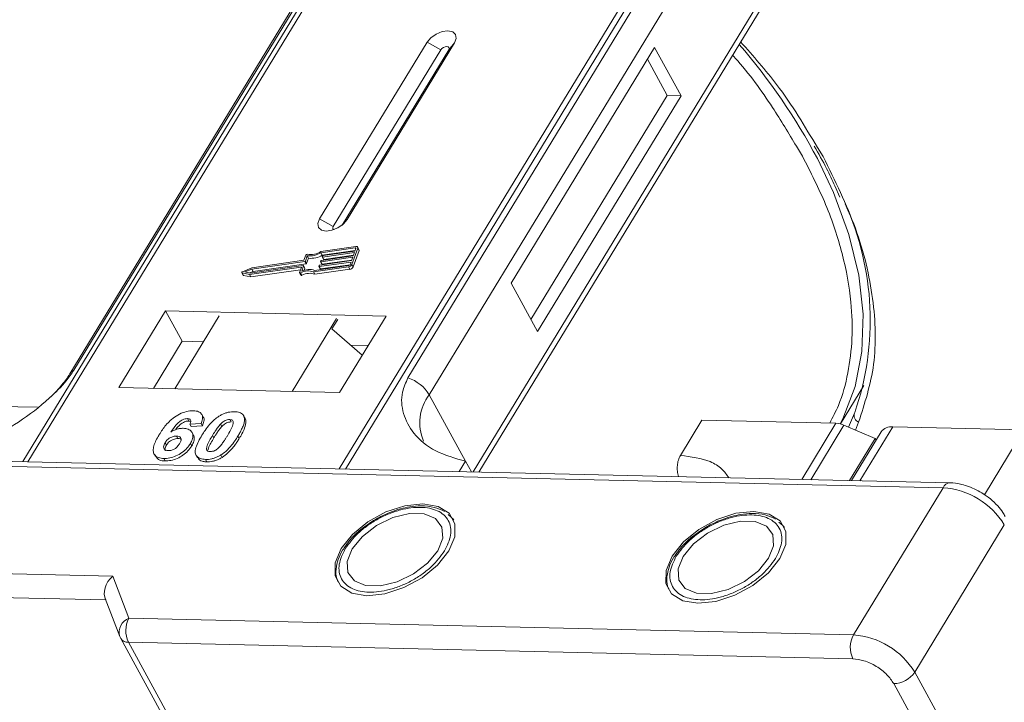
# Model space of a CAD drawing. Header units: millimetres. Extents: x -1004 to 529, y -22 to 1052.
# Tile 66 of 78: x 65 to 111, y 956 to 988. Entities that reach past the tile are written whole.
import ezdxf

# ---------------------------------------------------------------- set-up
doc = ezdxf.new("R2010")
doc.units = ezdxf.units.MM

msp = doc.modelspace()

# ---------------------------------------------------------------- linework, layer by layer
at = {"color": 7, "linetype": 'Continuous', "lineweight": 15}
for p, q in [((84.298, 999.179), (64.687, 966.951)), ((64.929, 966.945), (84.555, 999.198)), ((99.15, 998.864), (79.524, 966.61)), ((79.824, 966.603), (99.434, 998.832)), ((67.086, 971.239), (80.868, 993.888)), ((80.675, 993.72), (66.894, 971.071)), ((96.532, 993.529), (82.75, 970.879)), ((83.747, 970.09), (97.529, 992.739)), ((99.546, 989.051), (85.804, 966.466)), ((86.071, 966.46), (99.576, 988.655)), ((83.643, 986.616), (78.601, 978.33)), ((79.894, 978.3), (84.936, 986.587)), ((83.643, 986.616), (84.291, 986.265)), ((84.936, 986.587), (84.66, 986.257)), ((84.291, 986.265), (79.249, 977.979)), ((79.663, 978.045), (84.66, 986.257)), ((94.31, 986.371), (87.587, 975.323)), ((95.551, 984.102), (94.31, 986.371)), ((94.905, 984.117), (93.974, 985.819)), ((88.518, 973.621), (94.905, 984.117)), ((88.829, 973.054), (95.551, 984.102)), ((95.551, 984.102), (94.905, 984.117)), ((100.962, 981.739), (101.244, 981.281)), ((102.214, 981.258), (101.943, 981.679)), ((102.756, 979.878), (102.999, 979.352)), ((79.249, 977.979), (78.601, 978.33)), ((79.894, 978.3), (79.724, 978.097)), ((80.304, 977.04), (78.669, 976.808)), ((80.281, 976.976), (78.672, 976.748)), ((78.734, 976.634), (80.276, 976.853)), ((78.771, 976.61), (80.265, 976.823)), ((80.118, 976.196), (80.394, 976.962)), ((80.18, 976.082), (80.456, 976.848)), ((80.265, 976.823), (80.311, 976.95)), ((80.305, 976.933), (80.281, 976.976)), ((80.454, 976.898), (80.392, 977.011)), ((80.394, 976.962), (80.456, 976.848)), ((77.912, 976.337), (75.429, 975.984)), ((77.873, 976.392), (75.435, 976.046)), ((77.962, 976.639), (77.873, 976.392)), ((77.974, 976.224), (77.912, 976.337)), ((78.027, 976.603), (77.939, 976.356)), ((78.001, 976.242), (77.939, 976.356)), ((78.001, 976.242), (78.089, 976.489)), ((78.089, 976.489), (78.027, 976.603)), ((80.082, 976.312), (78.588, 976.1)), ((78.61, 976.164), (80.105, 976.376)), ((78.653, 976.336), (78.664, 976.368)), ((78.653, 976.328), (78.715, 976.214)), ((80.162, 976.535), (78.668, 976.323)), ((78.73, 976.21), (78.668, 976.323)), ((78.734, 976.634), (78.672, 976.748)), ((78.691, 976.387), (80.185, 976.599)), ((78.73, 976.21), (80.116, 976.406)), ((78.733, 976.56), (78.745, 976.591)), ((78.733, 976.551), (78.795, 976.438)), ((80.242, 976.759), (78.748, 976.547)), ((78.81, 976.433), (78.748, 976.547)), ((78.81, 976.433), (80.196, 976.63)), ((80.036, 976.184), (80.082, 976.312)), ((80.105, 976.376), (80.162, 976.535)), ((80.185, 976.599), (80.242, 976.759)), ((75.435, 976.046), (74.992, 975.859)), ((75.429, 975.984), (75.103, 975.847)), ((75.103, 975.847), (75.36, 975.793)), ((75.32, 975.727), (77.738, 976.07)), ((75.324, 975.801), (75.491, 975.871)), ((75.36, 975.793), (77.843, 976.145)), ((75.382, 975.613), (77.712, 975.944)), ((75.491, 975.871), (75.429, 975.984)), ((75.491, 975.871), (77.974, 976.224)), ((77.753, 976.057), (77.67, 975.826)), ((77.75, 976.048), (77.738, 976.07)), ((77.858, 976.132), (77.77, 975.886)), ((77.92, 976.027), (77.858, 976.141)), ((77.92, 976.019), (77.858, 976.132)), ((77.886, 975.925), (77.92, 976.019)), ((78.325, 975.85), (79.96, 976.083)), ((78.388, 975.737), (78.325, 975.85)), ((78.374, 975.918), (79.983, 976.146)), ((78.388, 975.737), (80.022, 975.969)), ((78.573, 976.113), (78.584, 976.145)), ((78.573, 976.104), (78.635, 975.991)), ((78.65, 975.986), (78.588, 976.1)), ((78.65, 975.986), (80.035, 976.183)), ((79.96, 976.083), (80.022, 975.969)), ((80.18, 976.082), (80.118, 976.196)), ((74.957, 975.81), (75.019, 975.697)), ((74.971, 975.801), (75.32, 975.727)), ((75.033, 975.687), (74.971, 975.801)), ((75.033, 975.687), (75.382, 975.613)), ((75.382, 975.613), (75.32, 975.727)), ((77.67, 975.809), (77.732, 975.696)), ((77.781, 975.692), (77.719, 975.805)), ((87.587, 975.323), (88.829, 973.054)), ((71.386, 974.015), (69.201, 970.424)), ((81.73, 973.777), (71.386, 974.015)), ((71.386, 974.015), (72.162, 972.596)), ((73.904, 973.789), (71.82, 970.364)), ((77.315, 970.238), (79.399, 973.663)), ((79.455, 973.614), (79.186, 973.172)), ((79.545, 970.187), (81.73, 973.777)), ((79.186, 973.172), (80.61, 971.936)), ((72.162, 972.596), (70.818, 970.387)), ((73.164, 972.573), (72.162, 972.596)), ((80.889, 972.396), (80.058, 972.415)), ((69.201, 970.424), (79.545, 970.187)), ((103.027, 968.72), (104.125, 970.524)), ((83.747, 970.09), (85.454, 966.97)), ((65.385, 969.498), (63.136, 969.55)), ((72.409, 968.969), (72.471, 968.855)), ((73.15, 969.048), (73.088, 969.162)), ((74.393, 968.923), (74.455, 968.81)), ((75.005, 969.158), (74.999, 969.168)), ((75.07, 969.051), (75.132, 968.937)), ((103.682, 969.226), (103.408, 968.571)), ((103.7, 969.261), (103.682, 969.226)), ((73.056, 968.742), (72.53, 968.707)), ((72.53, 968.707), (72.592, 968.594)), ((72.592, 968.594), (73.118, 968.629)), ((73.056, 968.742), (73.118, 968.629)), ((74.03, 968.6), (73.968, 968.713)), ((95.521, 967.239), (96.529, 968.896)), ((96.529, 968.896), (102.815, 968.752)), ((102.815, 968.752), (101.209, 966.113)), ((103.192, 968.663), (101.634, 966.103)), ((103.192, 968.663), (104.66, 968.037)), ((103.728, 968.434), (103.879, 968.797)), ((103.942, 966.05), (105.481, 968.578)), ((111.622, 968.437), (105.481, 968.578)), ((71.901, 968.147), (71.963, 968.034)), ((72.691, 968.196), (72.629, 968.31)), ((73.587, 968.18), (73.649, 968.066)), ((74.781, 968.152), (74.843, 968.039)), ((103.457, 966.061), (104.66, 968.037)), ((104.931, 968.345), (103.54, 966.059)), ((104.699, 967.964), (104.66, 968.037)), ((111.622, 968.437), (109.774, 965.401)), ((71.362, 967.837), (71.424, 967.724)), ((72.55, 967.8), (72.612, 967.687)), ((70.853, 967.305), (70.915, 967.192)), ((71.298, 967.098), (71.36, 966.985)), ((72.822, 967.246), (72.884, 967.132)), ((73.981, 967.264), (74.043, 967.151)), ((108.166, 965.953), (62.214, 967.008)), ((62.302, 966.774), (107.838, 965.729)), ((73.255, 967.053), (73.317, 966.94)), ((85.454, 966.97), (85.156, 966.481)), ((85.454, 966.97), (85.729, 966.468)), ((107.838, 965.729), (103.636, 958.823)), ((84.804, 964.312), (84.628, 964.469)), ((84.831, 964.295), (84.893, 964.213)), ((100.32, 963.956), (100.143, 964.113)), ((100.347, 963.939), (100.408, 963.857)), ((106.506, 957.077), (110.708, 963.982)), ((79.858, 963.039), (79.761, 962.903)), ((95.373, 962.683), (95.277, 962.547)), ((68.907, 961.581), (45.983, 962.107)), ((69.67, 959.603), (68.907, 961.581)), ((45.957, 960.987), (68.579, 960.468)), ((68.554, 960.532), (69.241, 958.75)), ((103.636, 958.823), (69.67, 959.603)), ((69.271, 958.687), (69.241, 958.75)), ((69.271, 958.687), (69.285, 958.655)), ((69.285, 958.655), (89.461, 921.778)), ((69.644, 958.483), (103.61, 957.704)), ((69.644, 958.483), (89.819, 921.606)), ((125.44, 922.469), (106.506, 957.077)), ((105.524, 956.539), (124.458, 921.931))]:
    msp.add_line(p, q, dxfattribs=at)
at = {"color": 7, "linetype": 'Continuous', "lineweight": 15, "flags": 128}
for points in [[(84.936, 986.587), (85.015, 986.799), (84.984, 986.982), (84.847, 987.106), (84.625, 987.154), (84.352, 987.118), (84.07, 987.003), (83.821, 986.827), (83.643, 986.616)], [(84.66, 986.257), (84.682, 986.318), (84.673, 986.369), (84.634, 986.405), (84.571, 986.419), (84.493, 986.408), (84.413, 986.375), (84.342, 986.325), (84.291, 986.265)], [(103.011, 968.724), (103.131, 968.959), (103.711, 970.473), (104.033, 972.113), (104.093, 973.862), (103.889, 975.7), (103.424, 977.609), (102.704, 979.565), (101.944, 981.16)], [(78.601, 978.33), (78.521, 978.118), (78.552, 977.935), (78.689, 977.811), (78.911, 977.763), (79.184, 977.799), (79.467, 977.914), (79.716, 978.09), (79.894, 978.3)], [(79.249, 977.979), (79.227, 977.919), (79.235, 977.867), (79.274, 977.831), (79.279, 977.829)], [(80.311, 976.95), (80.313, 976.956), (80.312, 976.962), (80.31, 976.967), (80.307, 976.971), (80.302, 976.974), (80.296, 976.976), (80.289, 976.977), (80.281, 976.976)], [(80.304, 977.04), (80.328, 977.042), (80.349, 977.04), (80.367, 977.034), (80.382, 977.024), (80.392, 977.012), (80.397, 976.997), (80.398, 976.98), (80.394, 976.962)], [(78.668, 976.323), (78.664, 976.323), (78.66, 976.323), (78.657, 976.324), (78.655, 976.326), (78.653, 976.328), (78.652, 976.33), (78.652, 976.333), (78.653, 976.336)], [(78.748, 976.547), (78.744, 976.546), (78.741, 976.547), (78.738, 976.548), (78.735, 976.549), (78.733, 976.551), (78.733, 976.554), (78.732, 976.557), (78.733, 976.56)], [(74.971, 975.801), (74.963, 975.804), (74.957, 975.81), (74.955, 975.817), (74.957, 975.826), (74.962, 975.836), (74.97, 975.845), (74.98, 975.853), (74.992, 975.859)], [(77.738, 976.07), (77.742, 976.07), (77.746, 976.07), (77.749, 976.069), (77.751, 976.067), (77.753, 976.065), (77.754, 976.063), (77.754, 976.06), (77.753, 976.057)], [(77.843, 976.145), (77.847, 976.146), (77.851, 976.145), (77.854, 976.144), (77.856, 976.143), (77.858, 976.141), (77.859, 976.138), (77.859, 976.135), (77.858, 976.132)], [(78.588, 976.1), (78.584, 976.099), (78.58, 976.1), (78.577, 976.101), (78.575, 976.102), (78.573, 976.104), (78.572, 976.107), (78.572, 976.11), (78.573, 976.113)], [(77.719, 975.805), (77.708, 975.802), (77.697, 975.8), (77.688, 975.8), (77.68, 975.802), (77.673, 975.806), (77.67, 975.811), (77.668, 975.818), (77.67, 975.826)], [(77.732, 975.696), (77.735, 975.692), (77.742, 975.688), (77.75, 975.686), (77.759, 975.686), (77.77, 975.688), (77.781, 975.692)], [(83.451, 964.972), (82.608, 964.884), (81.719, 964.595), (80.871, 964.131), (80.147, 963.538), (79.619, 962.875), (79.337, 962.207), (79.33, 961.598), (79.598, 961.109), (80.114, 960.786), (80.829, 960.663), (81.673, 960.751), (82.562, 961.041), (83.409, 961.504), (84.133, 962.097), (84.661, 962.76), (84.943, 963.428), (84.951, 964.037), (84.683, 964.527), (84.166, 964.849), (83.451, 964.972)], [(80.136, 962.864), (79.901, 962.275), (79.935, 961.752), (80.236, 961.357), (80.766, 961.139), (81.462, 961.123), (82.24, 961.311), (83.006, 961.682), (83.667, 962.189), (84.144, 962.772), (84.38, 963.36), (84.345, 963.883), (84.045, 964.278), (83.514, 964.496), (82.818, 964.512), (82.041, 964.324), (81.275, 963.954), (80.613, 963.446), (80.136, 962.864)], [(98.967, 964.616), (98.123, 964.528), (97.234, 964.238), (96.386, 963.775), (95.663, 963.182), (95.134, 962.519), (94.853, 961.851), (94.845, 961.242), (95.113, 960.753), (95.63, 960.43), (96.345, 960.307), (97.188, 960.395), (98.077, 960.685), (98.925, 961.148), (99.648, 961.741), (100.177, 962.404), (100.459, 963.072), (100.466, 963.681), (100.198, 964.17), (99.682, 964.493), (98.967, 964.616)], [(95.652, 962.508), (95.416, 961.919), (95.451, 961.396), (95.751, 961.001), (96.281, 960.783), (96.977, 960.767), (97.755, 960.955), (98.521, 961.326), (99.183, 961.833), (99.66, 962.416), (99.895, 963.004), (99.861, 963.527), (99.56, 963.922), (99.03, 964.14), (98.334, 964.156), (97.556, 963.968), (96.79, 963.598), (96.129, 963.09), (95.652, 962.508)]]:
    msp.add_lwpolyline(points, dxfattribs=at)
at = {"color": 7, "linetype": 'Continuous', "lineweight": 15}
for centre, radius, start, end in [((76.034, 967.368), 29.353, 28.0253, 40.7284), ((91.172, 973.576), 13.251, 340.9924, 24.3504), ((78.181, 977.561), 0.898, 260.3986, 302.9491), ((80.401, 976.872), 0.0595, 336.9348, 26.0002), ((77.908, 976.371), 0.0343, 277.4207, 333.8527), ((78.022, 976.611), 0.0662, 81.7629, 154.647), ((78.129, 977.654), 1.056, 264.4424, 300.9301), ((78.192, 977.54), 1.056, 264.4424, 300.9301), ((78.695, 976.353), 0.0343, 97.4207, 153.8527), ((78.775, 976.576), 0.0343, 97.4207, 153.8527), ((78.806, 976.446), 0.0134, 216.6597, 287.1115), ((78.072, 975.158), 0.737, 69.8549, 118.6145), ((78.112, 975.145), 0.816, 71.2927, 114.8085), ((77.911, 976.023), 0.00992, 336.9348, 26.0002), ((77.97, 976.258), 0.0343, 277.4207, 333.8527), ((78.615, 976.13), 0.0343, 97.4207, 153.8527), ((78.646, 975.999), 0.0134, 216.6597, 287.1115), ((78.726, 976.222), 0.0134, 216.6597, 287.1115), ((79.934, 976.287), 0.206, 277.4207, 333.8527), ((79.974, 976.214), 0.0686, 277.4207, 333.8527), ((79.996, 976.173), 0.206, 277.4207, 333.8527), ((75.036, 975.706), 0.0191, 210.2186, 262.8226), ((78.134, 975.045), 0.737, 69.8549, 118.6145), ((67.265, 970.84), 0.437, 114.0436, 148.1804), ((82.172, 969.125), 1.847, 31.4947, 71.765), ((85.498, 968.773), 2.191, 143.0587, 202.974), ((104.017, 969.12), 0.351, 162.4358, 246.9533), ((102.77, 967.714), 1.039, 66.0507, 87.522), ((105.408, 967.985), 0.598, 83.0653, 142.99), ((108.184, 965.574), 0.38, 92.683, 155.9406), ((107.588, 962.086), 3.651, 31.2883, 86.0774), ((69.92, 958.943), 0.706, 110.787, 195.8296), ((70.737, 959.018), 1.217, 151.2883, 206.0774), ((104.703, 958.239), 1.217, 151.2883, 206.0774), ((103.386, 955.181), 3.651, 31.2883, 86.0774), ((69.611, 958.874), 0.392, 213.8439, 274.842), ((105.496, 957.756), 1.217, 271.2925, 326.0732)]:
    msp.add_arc(centre, radius, start, end, dxfattribs=at)
msp.add_ellipse((69.217, 961.013), major_axis=(0.494, 0.703), ratio=0.715737, start_param=1.232087, end_param=2.802883, dxfattribs=at)
for points, knots in [([(101.943, 981.679), (101.359, 982.673), (100.372, 984.355), (98.935, 985.973), (98.347, 986.635)], [0, 0, 0, 0, 0.591061, 1, 1, 1, 1]), ([(97.968, 986.011), (98.006, 985.969), (98.729, 985.176), (99.768, 983.737), (100.599, 982.346), (100.962, 981.739)], [0, 0, 0, 0, 0.030404, 0.5765971, 1, 1, 1, 1]), ([(101.794, 981.747), (101.998, 981.396), (102.361, 980.77), (102.635, 980.151), (102.756, 979.878)], [0, 0, 0, 0, 0.560181, 1, 1, 1, 1]), ([(101.244, 981.281), (101.63, 980.52), (102.413, 978.976), (103.169, 976.671), (103.552, 974.57), (103.607, 972.707), (103.404, 971.09), (103.05, 969.761), (102.664, 969.03), (102.521, 968.758)], [0, 0, 0, 0, 0.16408, 0.333248, 0.507181, 0.643138, 0.779117, 0.917968, 1, 1, 1, 1]), ([(103.879, 968.797), (104.165, 969.681), (104.74, 971.463), (104.642, 974.563), (103.885, 977.854), (102.768, 980.129), (102.214, 981.258)], [0, 0, 0, 0, 0.248086, 0.5, 0.751914, 1, 1, 1, 1]), ([(61.534, 967.519), (62.001, 967.642), (62.934, 967.889), (64.506, 968.762), (65.8, 969.761), (66.668, 970.629), (66.973, 971.074), (67.086, 971.239)], [0, 0, 0, 0, 0.2490962, 0.4982428, 0.745205, 0.90541, 1, 1, 1, 1]), ([(66.891, 971.07), (66.888, 971.064), (66.804, 970.899), (66.521, 970.537), (66.16, 970.125), (65.896, 969.895), (65.825, 969.833)], [0, 0, 0, 0, 0.014876, 0.423831, 0.846052, 1, 1, 1, 1]), ([(82.75, 970.879), (82.65, 970.658), (82.393, 970.091), (82.492, 969.175), (82.994, 968.208), (83.975, 967.381), (84.963, 967.107), (85.454, 966.97)], [0, 0, 0, 0, 0.125713, 0.321276, 0.524466, 0.763484, 1, 1, 1, 1]), ([(71.092, 968.222), (71.139, 968.296), (71.279, 968.517), (71.525, 968.823), (71.875, 969.1), (72.201, 969.262), (72.487, 969.332), (72.641, 969.335), (72.697, 969.336)], [0, 0, 0, 0, 0.142337, 0.429127, 0.589943, 0.751205, 0.909895, 1, 1, 1, 1]), ([(72.409, 968.969), (72.372, 968.966), (72.299, 968.962), (72.167, 968.909), (72.017, 968.816), (71.825, 968.618), (71.709, 968.452), (71.629, 968.339)], [0, 0, 0, 0, 0.112049, 0.22438, 0.370115, 0.570276, 1, 1, 1, 1]), ([(72.53, 968.707), (72.548, 968.75), (72.577, 968.818), (72.567, 968.899), (72.526, 968.945), (72.467, 968.965), (72.425, 968.968), (72.409, 968.969)], [0, 0, 0, 0, 0.33384, 0.524547, 0.716372, 0.891824, 1, 1, 1, 1]), ([(72.697, 969.336), (72.781, 969.328), (72.934, 969.313), (73.074, 969.207), (73.137, 969.051), (73.112, 968.885), (73.068, 968.774), (73.056, 968.742)], [0, 0, 0, 0, 0.2426908, 0.4390024, 0.635006, 0.8950587, 1, 1, 1, 1]), ([(73.093, 968.195), (73.139, 968.269), (73.244, 968.437), (73.468, 968.727), (73.701, 968.957), (73.872, 969.068), (73.891, 969.081)], [0, 0, 0, 0, 0.237381, 0.538918, 0.949082, 1, 1, 1, 1]), ([(73.118, 968.629), (73.142, 968.701), (73.192, 968.845), (73.198, 968.996), (73.15, 969.043), (73.147, 969.046)], [0, 0, 0, 0, 0.4817849, 0.9693075, 1, 1, 1, 1]), ([(73.891, 969.081), (73.936, 969.108), (74.029, 969.163), (74.177, 969.224), (74.327, 969.267), (74.449, 969.285), (74.545, 969.292), (74.593, 969.292), (74.617, 969.291)], [0, 0, 0, 0, 0.193776, 0.3936, 0.587864, 0.788908, 0.894169, 1, 1, 1, 1]), ([(73.968, 968.713), (74.007, 968.751), (74.069, 968.812), (74.181, 968.88), (74.283, 968.915), (74.353, 968.923), (74.389, 968.923), (74.393, 968.923)], [0, 0, 0, 0, 0.334804, 0.542561, 0.750382, 0.970721, 1, 1, 1, 1]), ([(74.393, 968.923), (74.428, 968.919), (74.49, 968.912), (74.548, 968.869), (74.572, 968.79), (74.545, 968.638), (74.436, 968.419), (74.335, 968.249), (74.283, 968.164)], [0, 0, 0, 0, 0.105646, 0.186221, 0.267042, 0.431541, 0.712708, 1, 1, 1, 1]), ([(74.617, 969.291), (74.659, 969.289), (74.745, 969.285), (74.858, 969.258), (74.955, 969.212), (75.015, 969.155), (75.052, 969.099), (75.064, 969.067), (75.07, 969.051)], [0, 0, 0, 0, 0.192627, 0.388684, 0.582013, 0.783201, 0.891038, 1, 1, 1, 1]), ([(75.07, 969.051), (75.077, 969.02), (75.092, 968.959), (75.082, 968.829), (75.041, 968.664), (74.962, 968.481), (74.874, 968.309), (74.812, 968.205), (74.781, 968.152)], [0, 0, 0, 0, 0.118432, 0.239329, 0.449434, 0.664178, 0.83182, 1, 1, 1, 1]), ([(74.843, 968.039), (74.886, 968.112), (74.983, 968.277), (75.106, 968.549), (75.167, 968.784), (75.139, 968.906), (75.132, 968.937)], [0, 0, 0, 0, 0.2367747, 0.5279276, 0.8783337, 1, 1, 1, 1]), ([(75.132, 968.937), (75.121, 968.966), (75.105, 969.01), (75.07, 969.042), (75.058, 969.052)], [0, 0, 0, 0, 0.667997, 1, 1, 1, 1]), ([(71.629, 968.339), (71.675, 968.365), (71.769, 968.418), (71.894, 968.467), (71.993, 968.492), (72.067, 968.506), (72.139, 968.513), (72.186, 968.514), (72.209, 968.514)], [0, 0, 0, 0, 0.243654, 0.49576, 0.617892, 0.741503, 0.870025, 1, 1, 1, 1]), ([(71.851, 968.445), (71.851, 968.445), (71.901, 968.515), (71.994, 968.622), (72.154, 968.754), (72.289, 968.824), (72.399, 968.854), (72.451, 968.855), (72.471, 968.855)], [0, 0, 0, 0, 0.000071, 0.368569, 0.571075, 0.774891, 0.911654, 1, 1, 1, 1]), ([(72.209, 968.514), (72.293, 968.505), (72.46, 968.487), (72.613, 968.363), (72.683, 968.192), (72.656, 967.995), (72.582, 967.86), (72.55, 967.8)], [0, 0, 0, 0, 0.210216, 0.421975, 0.620016, 0.831037, 1, 1, 1, 1]), ([(72.471, 968.855), (72.506, 968.854), (72.545, 968.853), (72.568, 968.835), (72.57, 968.834)], [0, 0, 0, 0, 0.900108, 1, 1, 1, 1]), ([(73.587, 968.18), (73.61, 968.216), (73.655, 968.29), (73.72, 968.39), (73.781, 968.479), (73.838, 968.558), (73.898, 968.636), (73.945, 968.687), (73.968, 968.713)], [0, 0, 0, 0, 0.20527, 0.410616, 0.557148, 0.703844, 0.851475, 1, 1, 1, 1]), ([(73.649, 968.066), (73.672, 968.103), (73.718, 968.177), (73.782, 968.276), (73.843, 968.366), (73.9, 968.444), (73.96, 968.523), (74.007, 968.574), (74.03, 968.6)], [0, 0, 0, 0, 0.20527, 0.410616, 0.557148, 0.703844, 0.851475, 1, 1, 1, 1]), ([(74.03, 968.6), (74.069, 968.637), (74.131, 968.699), (74.243, 968.767), (74.345, 968.801), (74.415, 968.809), (74.451, 968.81), (74.455, 968.81)], [0, 0, 0, 0, 0.334804, 0.542561, 0.750382, 0.970721, 1, 1, 1, 1]), ([(71.298, 967.098), (71.214, 967.106), (71.046, 967.122), (70.881, 967.238), (70.794, 967.411), (70.819, 967.711), (70.956, 967.994), (71.073, 968.19), (71.092, 968.222)], [0, 0, 0, 0, 0.148269, 0.297647, 0.442421, 0.607851, 0.935658, 1, 1, 1, 1]), ([(71.362, 967.837), (71.393, 967.883), (71.444, 967.958), (71.56, 968.05), (71.675, 968.108), (71.795, 968.144), (71.866, 968.146), (71.901, 968.147)], [0, 0, 0, 0, 0.276721, 0.45687, 0.637007, 0.824068, 1, 1, 1, 1]), ([(71.424, 967.724), (71.455, 967.769), (71.506, 967.844), (71.622, 967.937), (71.737, 967.995), (71.857, 968.031), (71.928, 968.033), (71.963, 968.034)], [0, 0, 0, 0, 0.276721, 0.45687, 0.637007, 0.824068, 1, 1, 1, 1]), ([(71.901, 968.147), (71.943, 968.143), (72.021, 968.136), (72.093, 968.082), (72.124, 968.005), (72.102, 967.902), (72.061, 967.829), (72.039, 967.79)], [0, 0, 0, 0, 0.213757, 0.394944, 0.576585, 0.777311, 1, 1, 1, 1]), ([(71.963, 968.034), (72.007, 968.031), (72.068, 968.028), (72.103, 967.999), (72.112, 967.99)], [0, 0, 0, 0, 0.7157183, 1, 1, 1, 1]), ([(72.612, 967.687), (72.651, 967.761), (72.729, 967.91), (72.746, 968.089), (72.697, 968.166), (72.681, 968.191)], [0, 0, 0, 0, 0.401791, 0.807526, 1, 1, 1, 1]), ([(73.255, 967.053), (73.171, 967.061), (73.002, 967.076), (72.84, 967.191), (72.759, 967.369), (72.814, 967.71), (72.979, 967.997), (73.093, 968.195)], [0, 0, 0, 0, 0.1475277, 0.2965695, 0.43214, 0.6087374, 1, 1, 1, 1]), ([(73.479, 967.422), (73.438, 967.427), (73.371, 967.436), (73.317, 967.486), (73.301, 967.57), (73.332, 967.722), (73.444, 967.938), (73.539, 968.099), (73.587, 968.18)], [0, 0, 0, 0, 0.125351, 0.202197, 0.279182, 0.459742, 0.727968, 1, 1, 1, 1]), ([(73.381, 967.497), (73.385, 967.526), (73.398, 967.63), (73.509, 967.825), (73.602, 967.985), (73.649, 968.066)], [0, 0, 0, 0, 0.159501, 0.57679, 1, 1, 1, 1]), ([(74.283, 968.164), (74.261, 968.127), (74.215, 968.053), (74.151, 967.953), (74.09, 967.865), (74.033, 967.787), (73.974, 967.708), (73.927, 967.657), (73.904, 967.632)], [0, 0, 0, 0, 0.205942, 0.411959, 0.558149, 0.704502, 0.851801, 1, 1, 1, 1]), ([(74.781, 968.152), (74.734, 968.078), (74.629, 967.911), (74.409, 967.625), (74.178, 967.393), (74.006, 967.281), (73.981, 967.264)], [0, 0, 0, 0, 0.236629, 0.537361, 0.932986, 1, 1, 1, 1]), ([(74.043, 967.151), (74.087, 967.18), (74.175, 967.24), (74.323, 967.366), (74.48, 967.53), (74.626, 967.712), (74.746, 967.883), (74.81, 967.987), (74.843, 968.039)], [0, 0, 0, 0, 0.11827, 0.23888, 0.450732, 0.667209, 0.83334, 1, 1, 1, 1]), ([(71.512, 967.467), (71.471, 967.472), (71.387, 967.482), (71.313, 967.549), (71.284, 967.638), (71.308, 967.739), (71.345, 967.806), (71.362, 967.837)], [0, 0, 0, 0, 0.207905, 0.419981, 0.630626, 0.821735, 1, 1, 1, 1]), ([(72.55, 967.8), (72.499, 967.726), (72.399, 967.577), (72.163, 967.369), (71.878, 967.208), (71.573, 967.108), (71.39, 967.102), (71.298, 967.098)], [0, 0, 0, 0, 0.197831, 0.3973, 0.59891, 0.798741, 1, 1, 1, 1]), ([(71.375, 967.463), (71.366, 967.485), (71.345, 967.532), (71.371, 967.626), (71.407, 967.692), (71.424, 967.724)], [0, 0, 0, 0, 0.296139, 0.660307, 1, 1, 1, 1]), ([(71.36, 966.985), (71.45, 966.988), (71.632, 966.994), (71.929, 967.09), (72.209, 967.245), (72.451, 967.451), (72.557, 967.607), (72.612, 967.687)], [0, 0, 0, 0, 0.198208, 0.398397, 0.584963, 0.787074, 1, 1, 1, 1]), ([(72.039, 967.79), (72.008, 967.743), (71.957, 967.667), (71.85, 967.569), (71.742, 967.51), (71.624, 967.472), (71.552, 967.469), (71.512, 967.467)], [0, 0, 0, 0, 0.288697, 0.463553, 0.639942, 0.801808, 1, 1, 1, 1]), ([(73.904, 967.632), (73.865, 967.594), (73.803, 967.533), (73.692, 967.465), (73.591, 967.431), (73.521, 967.422), (73.485, 967.422), (73.479, 967.422)], [0, 0, 0, 0, 0.333678, 0.540413, 0.747264, 0.961209, 1, 1, 1, 1]), ([(70.925, 967.198), (70.951, 967.155), (71.011, 967.056), (71.183, 966.995), (71.316, 966.987), (71.36, 966.985)], [0, 0, 0, 0, 0.338595, 0.784132, 1, 1, 1, 1]), ([(72.896, 967.139), (72.914, 967.105), (72.962, 967.017), (73.122, 966.954), (73.262, 966.944), (73.317, 966.94)], [0, 0, 0, 0, 0.2754092, 0.7103646, 1, 1, 1, 1]), ([(73.981, 967.264), (73.936, 967.237), (73.843, 967.182), (73.695, 967.121), (73.545, 967.078), (73.423, 967.059), (73.326, 967.053), (73.279, 967.053), (73.255, 967.053)], [0, 0, 0, 0, 0.193769, 0.393564, 0.587886, 0.789131, 0.894283, 1, 1, 1, 1]), ([(73.317, 966.94), (73.361, 966.94), (73.45, 966.941), (73.592, 966.962), (73.741, 967.002), (73.868, 967.053), (73.969, 967.106), (74.018, 967.136), (74.043, 967.151)], [0, 0, 0, 0, 0.193594, 0.390501, 0.584817, 0.78683, 0.892868, 1, 1, 1, 1]), ([(95.521, 967.239), (95.487, 967.17), (95.418, 967.034), (95.37, 966.77), (95.375, 966.503), (95.406, 966.322), (95.439, 966.249), (95.44, 966.245)], [0, 0, 0, 0, 0.2465846, 0.4931691, 0.7397537, 0.9863383, 1, 1, 1, 1]), ([(97.794, 966.191), (97.694, 966.334), (97.477, 966.641), (96.783, 967.083), (96.018, 967.177), (95.521, 967.239)], [0, 0, 0, 0, 0.232888, 0.501331, 1, 1, 1, 1]), ([(109.656, 965.485), (109.419, 965.61), (109.09, 965.785), (108.59, 965.911), (108.328, 965.965), (108.172, 965.952), (108.166, 965.951)], [0, 0, 0, 0, 0.488444, 0.677599, 0.988653, 1, 1, 1, 1]), ([(110.745, 964.374), (110.713, 964.438), (110.625, 964.615), (110.391, 964.895), (110.064, 965.214), (109.792, 965.394), (109.656, 965.485)], [0, 0, 0, 0, 0.144277, 0.402847, 0.700432, 1, 1, 1, 1]), ([(79.813, 962.871), (79.996, 963.12), (80.279, 963.505), (80.851, 963.962), (81.344, 964.271), (81.872, 964.521), (82.56, 964.749), (83.38, 964.855), (84.049, 964.715), (84.446, 964.462), (84.659, 964.195), (84.767, 963.872), (84.775, 963.402), (84.588, 963.015), (84.468, 962.764)], [0, 0, 0, 0, 0.119721, 0.184837, 0.25, 0.315115, 0.380279, 0.5, 0.619721, 0.684837, 0.75, 0.815115, 0.880279, 1, 1, 1, 1]), ([(84.466, 964.614), (84.311, 964.687), (83.99, 964.838), (83.419, 964.892), (82.874, 964.846), (82.379, 964.737), (81.868, 964.571), (81.519, 964.395), (81.329, 964.3)], [0, 0, 0, 0, 0.19129, 0.397064, 0.559818, 0.686756, 0.830295, 1, 1, 1, 1]), ([(95.328, 962.515), (95.512, 962.764), (95.795, 963.149), (96.367, 963.606), (96.86, 963.915), (97.388, 964.165), (98.076, 964.393), (98.895, 964.498), (99.565, 964.359), (99.961, 964.106), (100.174, 963.839), (100.283, 963.516), (100.291, 963.046), (100.104, 962.659), (99.983, 962.408)], [0, 0, 0, 0, 0.119721, 0.184837, 0.25, 0.315115, 0.380279, 0.5, 0.619721, 0.684837, 0.75, 0.815115, 0.880279, 1, 1, 1, 1]), ([(99.981, 964.258), (99.827, 964.331), (99.506, 964.482), (98.935, 964.536), (98.39, 964.49), (97.894, 964.381), (97.384, 964.215), (97.034, 964.039), (96.845, 963.944)], [0, 0, 0, 0, 0.19129, 0.397064, 0.559818, 0.686756, 0.830295, 1, 1, 1, 1]), ([(81.329, 964.3), (81.076, 964.146), (80.721, 963.93), (80.285, 963.547), (80.026, 963.287), (79.896, 963.095), (79.858, 963.039)], [0, 0, 0, 0, 0.431946, 0.604262, 0.884419, 1, 1, 1, 1]), ([(96.845, 963.944), (96.591, 963.79), (96.237, 963.574), (95.801, 963.191), (95.542, 962.931), (95.411, 962.739), (95.373, 962.683)], [0, 0, 0, 0, 0.4319464, 0.6042616, 0.8844186, 1, 1, 1, 1]), ([(79.761, 962.903), (79.736, 962.868), (79.607, 962.691), (79.463, 962.356), (79.36, 961.907), (79.362, 961.529), (79.463, 961.339), (79.495, 961.278)], [0, 0, 0, 0, 0.062547, 0.320218, 0.586185, 0.865747, 1, 1, 1, 1]), ([(84.468, 962.764), (84.284, 962.515), (84.001, 962.13), (83.429, 961.673), (82.936, 961.364), (82.408, 961.114), (81.72, 960.886), (80.901, 960.781), (80.231, 960.92), (79.834, 961.173), (79.622, 961.44), (79.513, 961.763), (79.505, 962.233), (79.692, 962.62), (79.813, 962.871)], [0, 0, 0, 0, 0.119721, 0.184837, 0.25, 0.315115, 0.380279, 0.5, 0.619721, 0.684837, 0.75, 0.815115, 0.880279, 1, 1, 1, 1]), ([(95.277, 962.547), (95.252, 962.512), (95.123, 962.335), (94.978, 961.999), (94.876, 961.551), (94.876, 961.185), (94.969, 961.005), (94.996, 960.953)], [0, 0, 0, 0, 0.06399, 0.327606, 0.599709, 0.88572, 1, 1, 1, 1]), ([(99.983, 962.408), (99.8, 962.159), (99.516, 961.774), (98.945, 961.317), (98.452, 961.008), (97.924, 960.758), (97.236, 960.53), (96.416, 960.425), (95.746, 960.564), (95.35, 960.817), (95.137, 961.084), (95.028, 961.407), (95.021, 961.877), (95.207, 962.264), (95.328, 962.515)], [0, 0, 0, 0, 0.119721, 0.184837, 0.25, 0.315115, 0.380279, 0.5, 0.619721, 0.684837, 0.75, 0.815115, 0.880279, 1, 1, 1, 1]), ([(66.015, 923.916), (65.146, 923.962), (63.382, 924.056), (60.54, 924.558), (57.795, 925.283), (55.218, 926.177), (52.851, 927.167), (50.5, 928.322), (47.423, 930.071), (44.517, 932.086), (41.888, 934.287), (39.91, 936.165), (38, 938.27), (36.265, 940.563), (34.864, 942.838), (33.779, 945.107), (33.017, 947.377), (32.644, 949.447), (32.591, 951.28), (32.784, 952.877), (33.218, 954.377), (34.124, 956.216), (35.495, 957.768), (37.273, 958.977), (38.925, 959.775), (40.937, 960.39), (43.295, 960.773), (45, 960.787), (45.839, 960.794)], [0, 0, 0, 0, 0.038823, 0.07885, 0.119997, 0.152169, 0.184336, 0.217193, 0.250044, 0.315664, 0.347836, 0.380003, 0.421155, 0.461181, 0.5, 0.538824, 0.57885, 0.619997, 0.652169, 0.684336, 0.717193, 0.750044, 0.815664, 0.847836, 0.880003, 0.921155, 0.961179, 1, 1, 1, 1]), ([(103.61, 957.704), (103.781, 957.685), (104.045, 957.655), (104.424, 957.507), (104.71, 957.356), (104.975, 957.171), (105.281, 956.903), (105.428, 956.682), (105.524, 956.539)], [0, 0, 0, 0, 0.239443, 0.369807, 0.5, 0.630364, 0.760557, 1, 1, 1, 1])]:
    msp.add_open_spline(points, degree=3, knots=knots, dxfattribs=at)

doc.saveas('drawing.dxf')
